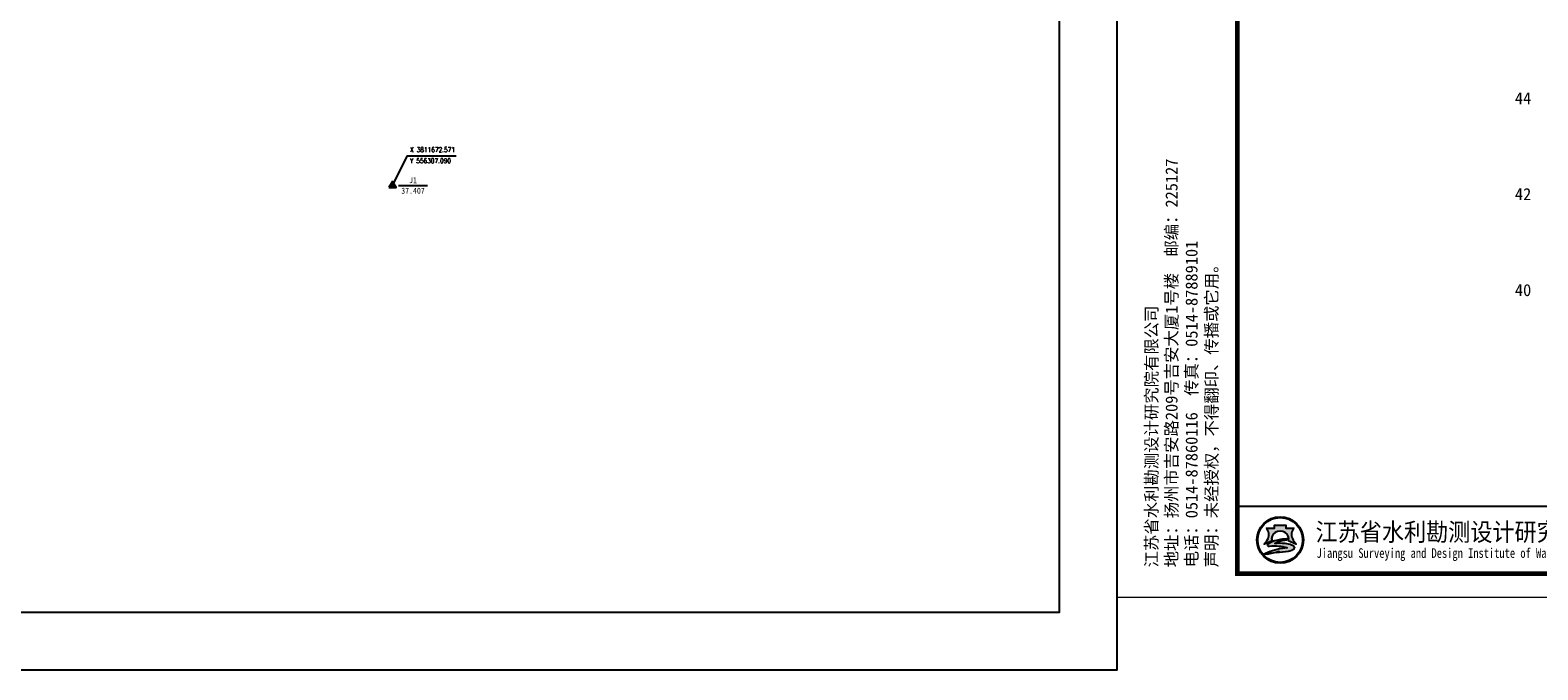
# Model space of a CAD drawing. Extents: x 555481 to 559434, y 3811529 to 3812446.
# Tile 24 of 37: x 556232 to 556546, y 3811572 to 3811705. Entities that reach past the tile are written whole.
import ezdxf
from ezdxf.enums import TextEntityAlignment as Align

# ---------------------------------------------------------------- set-up
doc = ezdxf.new("R2010")
doc.units = 0
doc.header["$LTSCALE"] = 0.5
doc.header["$PDSIZE"] = 0.2
doc.layers.get('0').update_dxf_attribs({"linetype": 'CONTINUOUS'})
doc.layers.add('BGC', color=7, linetype='CONTINUOUS')
doc.layers.add('KZD', color=1, linetype='CONTINUOUS')
doc.styles.add('HT', font='simhei.ttf')
doc.styles.add('HZ', font='rs.shx', dxfattribs={"width": 0.8, "bigfont": 'hztxt.shx'})
doc.styles.add('宋体', font='txt')
doc.styles.add('正等线体', font='simhei.ttf')

# ---------------------------------------------------------------- blocks, each defined once
blk = doc.blocks.new('*U1')
at = {"linetype": 'Continuous'}
for points in [[(-0.15, -1.387778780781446e-17), (-0.138581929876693, -0.05740251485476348), (-0.138581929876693, 0.05740251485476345)], [(-0.138581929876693, 0.05740251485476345), (-0.1060660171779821, -0.1060660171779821), (-0.1060660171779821, 0.1060660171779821)], [(-0.1060660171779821, -0.1060660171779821), (-0.138581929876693, 0.05740251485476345), (-0.138581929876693, -0.05740251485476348)], [(-0.1060660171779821, 0.1060660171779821), (-0.05740251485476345, -0.138581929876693), (-0.05740251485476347, 0.138581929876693)], [(-0.05740251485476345, -0.138581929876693), (-0.1060660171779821, 0.1060660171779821), (-0.1060660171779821, -0.1060660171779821)], [(-0.05740251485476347, 0.138581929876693), (1.387778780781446e-17, -0.15), (-6.938893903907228e-18, 0.15)], [(1.387778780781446e-17, -0.15), (-0.05740251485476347, 0.138581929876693), (-0.05740251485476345, -0.138581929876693)], [(-6.938893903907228e-18, 0.15), (0.05740251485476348, -0.138581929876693), (0.05740251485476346, 0.138581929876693)], [(0.05740251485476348, -0.138581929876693), (-6.938893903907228e-18, 0.15), (1.387778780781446e-17, -0.15)], [(0.05740251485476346, 0.138581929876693), (0.1060660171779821, -0.1060660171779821), (0.1060660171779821, 0.1060660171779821)], [(0.1060660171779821, -0.1060660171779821), (0.05740251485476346, 0.138581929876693), (0.05740251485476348, -0.138581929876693)], [(0.1060660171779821, 0.1060660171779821), (0.138581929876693, -0.05740251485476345), (0.138581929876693, 0.05740251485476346)], [(0.138581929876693, -0.05740251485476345), (0.1060660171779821, 0.1060660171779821), (0.1060660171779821, -0.1060660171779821)], [(0.15, 0), (0.138581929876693, 0.05740251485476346), (0.138581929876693, -0.05740251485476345)]]:
    blk.add_solid(points, dxfattribs=at)
blk = doc.blocks.new('gc168')
blk.add_lwpolyline([(-1.502406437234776, -0.8640894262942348), (1.497593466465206, -0.8633292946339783), (-0.003064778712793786, 1.734366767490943)], close=True)
for radius in [0.8614123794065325, 0.15]:
    blk.add_circle((0, 0), radius)
blk.add_point((0, 0))
at = {"linetype": 'Continuous'}
blk.add_blockref('*U1', (0, 0), dxfattribs=at)
blk = doc.blocks.new('tk')
h = blk.add_hatch(color=152)
h.dxf.hatch_style = 1
h.paths.add_polyline_path([(290.8865389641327, 120, 1), (387.6634519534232, 120, 1)])
h.paths.add_polyline_path([(386.0348109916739, 120, -1), (292.5151799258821, 120, -1)], flags=16)
edge = h.paths.add_edge_path(flags=0)
edge.add_arc((383.4861352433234, 131.3700107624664), 20.66422200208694, 138.9741968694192, 204.118088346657)
edge.add_arc((398.8514558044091, 138.2490731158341), 37.49914329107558, 204.118088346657, 225.6558786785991)
edge.add_arc((379.305429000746, 141.7747440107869), 31.06664526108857, 249.8534188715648, 257.6122722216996, ccw=False)
edge.add_arc((409.9478656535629, 225.298667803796), 120.0340818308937, 243.3504805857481, 249.8534188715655, ccw=False)
edge.add_ellipse((339.274995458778, 122.9239219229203), major_axis=(-17.73815560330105, 0), ratio=0.8776980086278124, start_angle=161.6252618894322, end_angle=172.653862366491)
edge.add_arc((369.4667124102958, -17.23120387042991), 138.7377217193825, 95.21036804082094, 98.84274785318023)
edge.add_arc((358.8031159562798, 51.31313628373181), 69.36886086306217, 98.8427478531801, 111.79656805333)
edge.add_arc((339.8455917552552, 98.7185629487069), 18.31337926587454, 111.7965680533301, 130.9174013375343)
edge.add_arc((338.4297213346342, -4.193509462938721), 117.2289597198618, 84.52854590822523, 95.17746754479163, ccw=False)
edge.add_arc((344.298045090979, 57.07128380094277), 55.68375586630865, 70.37003522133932, 84.52854590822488, ccw=False)
edge.add_arc((358.0941884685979, 95.75133062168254), 14.61698591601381, 43.317709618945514, 70.37003522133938, ccw=False)
edge.add_arc((366.7269695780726, 103.8914913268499), 2.751610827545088, -48.48590183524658, 43.317709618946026, ccw=False)
edge.add_arc((357.6080719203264, 114.193421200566), 16.50966496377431, 287.6119267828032, 311.51409816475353, ccw=False)
edge.add_arc((348.7653895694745, 142.0489681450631), 45.73507388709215, 279.6944367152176, 287.6119267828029, ccw=False)
edge.add_arc((308.1630978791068, 379.7211086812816), 286.8503833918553, 274.617760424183, 279.69443671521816, ccw=False)
edge.add_line((331.2568198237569, 93.80185004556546), (337.3627937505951, 95.68770002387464))
edge.add_arc((525.6004769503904, -881.2407086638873), 994.8982566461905, 100.9062728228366, 102.3983437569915)
edge.add_line((311.9887629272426, 90.45501362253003), (320.0239690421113, 93.71353126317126))
edge.add_arc((947.1745628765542, -2284.932874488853), 2459.934265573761, 104.770390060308, 105.1579066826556)
edge.add_arc((362.1854840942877, -20.80308576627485), 124.6590188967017, 98.79521578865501, 117.8496747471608, ccw=False)
edge.add_arc((375.8583429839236, -109.1731876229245), 214.0806156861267, 95.91294384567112, 98.79521578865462, ccw=False)
edge.add_arc((334.7617160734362, 56.46726101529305), 50.99041171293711, 68.07113774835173, 88.46268833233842)
edge.add_arc((328.1845295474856, -188.6063964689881), 296.1523112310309, 88.46268833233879, 92.13625120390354)
edge.add_arc((316.5080526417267, 124.4199033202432), 17.09169026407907, 263.0506384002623, 272.1362512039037, ccw=False)
edge.add_arc((314.6765567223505, 109.3937889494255), 1.95436915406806, 139.2900683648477, 263.0506384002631, ccw=False)
edge.add_arc((322.5213164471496, 102.6438649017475), 12.30336571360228, 116.84910390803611, 139.2900683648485, ccw=False)
edge.add_arc((351.2653419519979, 45.86133903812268), 75.94670193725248, 98.52267105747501, 116.8491039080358, ccw=False)
edge.add_arc((355.198639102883, 19.61408152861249), 102.4870363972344, 88.99992912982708, 98.52267105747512, ccw=False)
edge.add_ellipse((339.274995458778, 122.9239219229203), major_axis=(-17.73815560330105, 0), ratio=0.8776980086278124, start_angle=176.912986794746, end_angle=378.3747381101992)
edge.add_arc((268.6021252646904, 225.2986677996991), 120.034081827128, 290.14658113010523, 296.6495194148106, ccw=False)
edge.add_arc((299.2445619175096, 141.7747440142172), 31.06664526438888, 282.38772777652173, 290.14658113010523, ccw=False)
edge.add_arc((279.6985351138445, 138.249073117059), 37.49914329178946, 314.3441213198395, 335.8819116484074)
edge.add_arc((295.063855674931, 131.3700107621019), 20.66422200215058, 335.8819116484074, 401.0258031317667)
edge.add_line((310.6532350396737, 144.9339822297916), (327.6242677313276, 144.9339822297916))
edge.add_line((327.6242677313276, 144.9339822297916), (327.6242677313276, 150.8006279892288))
edge.add_line((327.6242677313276, 150.8006279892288), (350.9257231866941, 150.8006279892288))
edge.add_line((350.9257231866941, 150.8006279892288), (350.9257231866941, 144.9339822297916))
edge.add_line((350.9257231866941, 144.9339822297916), (367.8967558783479, 144.9339822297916))
h = blk.add_hatch(color=152)
h.dxf.hatch_style = 1
edge = h.paths.add_edge_path()
edge.add_arc((358.0941884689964, 95.75133062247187), 14.61698591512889, 43.31770961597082, 70.37003522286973)
edge.add_arc((344.298045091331, 57.07128379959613), 55.68375586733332, 70.37003522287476, 84.52854590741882)
edge.add_arc((338.4297213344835, -4.193509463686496), 117.2289597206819, 84.5285459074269, 95.17746754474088)
edge.add_arc((339.8455917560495, 98.71856294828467), 18.31337926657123, 111.7965680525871, 130.9174013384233, ccw=False)
edge.add_arc((358.8031159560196, 51.31313628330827), 69.36886086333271, 98.84274785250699, 111.79656805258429, ccw=False)
edge.add_arc((369.4667124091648, -17.23120386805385), 138.73772171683, 95.21036804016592, 98.84274785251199, ccw=False)
edge.add_ellipse((339.274995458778, 122.9239219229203), major_axis=(-17.73815560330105, 0), ratio=0.8776980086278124, start_angle=172.6538623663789, end_angle=176.9129867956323)
edge.add_arc((355.1986391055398, 19.6140815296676), 102.4870363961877, 88.99992913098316, 98.52267106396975)
edge.add_arc((351.2653419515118, 45.8613390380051), 75.94670193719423, 98.5226710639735, 116.8491039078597)
edge.add_arc((322.5213164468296, 102.6438649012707), 12.30336571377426, 116.8491039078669, 139.2900683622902)
edge.add_arc((314.6765567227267, 109.3937889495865), 1.954369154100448, 139.2900683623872, 263.050638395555)
edge.add_arc((316.5080526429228, 124.419903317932), 17.0916902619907, 263.0506383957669, 272.136251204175)
edge.add_arc((328.1845295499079, -188.6063964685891), 296.1523112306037, 88.46268833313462, 92.13625120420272, ccw=False)
edge.add_arc((334.7617160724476, 56.46726101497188), 50.99041171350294, 68.07113774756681, 88.46268833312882, ccw=False)
edge.add_arc((375.858342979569, -109.1731876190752), 214.080615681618, 95.91294384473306, 98.79521578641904)
edge.add_arc((362.1854840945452, -20.80308576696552), 124.6590188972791, 98.79521578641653, 117.8496747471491)
edge.add_arc((947.1745628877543, -2284.932874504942), 2459.934265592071, 104.7703900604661, 105.15790668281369, ccw=False)
edge.add_line((320.0239690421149, 93.71353126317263), (311.9887629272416, 90.4550136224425))
edge.add_arc((525.6004769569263, -881.2407086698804), 994.8982566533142, 100.90627282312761, 102.39834375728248, ccw=False)
edge.add_line((337.3627937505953, 95.68770002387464), (331.2568198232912, 93.8018500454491))
edge.add_arc((308.1630978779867, 379.7211086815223), 286.8503833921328, 274.6177604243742, 279.6944367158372)
edge.add_arc((348.7653895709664, 142.0489681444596), 45.73507388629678, 279.694436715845, 287.6119267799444)
edge.add_arc((357.6080719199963, 114.1934212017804), 16.50966496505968, 287.6119267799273, 311.5140981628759)
edge.add_arc((366.7269695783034, 103.8914913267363), 2.751610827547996, 311.5140981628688, 403.3177096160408)
edge = h.paths.add_edge_path()
edge.add_arc((383.4861352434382, 131.3700107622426), 20.66422200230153, 138.9741968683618, 204.1180883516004, ccw=False)
edge.add_line((367.8967558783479, 144.9339822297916), (350.9257231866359, 144.9339822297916))
edge.add_line((350.9257231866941, 144.9339822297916), (350.9257231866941, 150.8006279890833))
edge.add_line((350.9257231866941, 150.8006279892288), (327.624267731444, 150.8006279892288))
edge.add_line((327.6242677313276, 150.8006279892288), (327.6242677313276, 144.9339822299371))
edge.add_line((327.6242677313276, 144.9339822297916), (310.6532350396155, 144.9339822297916))
edge.add_arc((295.0638556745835, 131.3700107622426), 20.66422200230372, -24.118088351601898, 41.0258031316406, ccw=False)
edge.add_arc((279.6985351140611, 138.2490731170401), 37.49914329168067, 314.34412131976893, 335.8819116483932, ccw=False)
edge.add_arc((299.2445619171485, 141.7747440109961), 31.06664526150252, 282.3877277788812, 290.1465811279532)
edge.add_arc((268.6021252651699, 225.298667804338), 120.0340818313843, 290.1465811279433, 296.6495194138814)
edge.add_ellipse((339.274995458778, 122.9239219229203), major_axis=(-17.73815560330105, 0), ratio=0.8776980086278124, start_angle=176.9129867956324, end_angle=378.37473811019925, ccw=False)
edge.add_ellipse((339.274995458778, 122.9239219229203), major_axis=(-17.73815560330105, 0), ratio=0.8776980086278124, start_angle=172.653862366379, end_angle=176.9129867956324, ccw=False)
edge.add_ellipse((339.274995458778, 122.9239219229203), major_axis=(-17.73815560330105, 0), ratio=0.8776980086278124, start_angle=161.6252618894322, end_angle=172.653862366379, ccw=False)
edge.add_arc((409.9478656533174, 225.298667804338), 120.0340818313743, 243.3504805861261, 249.853418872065)
edge.add_arc((379.3054290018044, 141.7747440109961), 31.06664526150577, 249.8534188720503, 257.61227222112)
edge.add_arc((398.8514558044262, 138.2490731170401), 37.49914329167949, 204.1180883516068, 225.6558786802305, ccw=False)
at = {"lineweight": 0}
for p, q in [((0, 0), (0, 2970)), ((4200, 0), (0, 0))]:
    blk.add_line(p, q, dxfattribs=at)
at = {"lineweight": 0, "const_width": 10}
blk.add_lwpolyline([(250, 2920), (4150, 2920), (4150, 50), (250, 50)], close=True, dxfattribs=at)
at = {"lineweight": 0, "const_width": 4}
blk.add_lwpolyline([(4150, 190), (250, 190)], dxfattribs=at)
at = {"color": 152}
for points in [[(322.4412181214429, 118.0161767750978, -0.02838203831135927), (309.9446309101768, 112.6089254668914, -0.03386732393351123), (305.909169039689, 111.4313846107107, 0.09425397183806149), (313.9241989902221, 122.9262248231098, 0.2921547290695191), (310.6532350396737, 144.9339822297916), (327.6242677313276, 144.9339822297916), (327.6242677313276, 150.8006279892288), (350.9257231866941, 150.8006279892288), (350.9257231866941, 144.9339822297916), (367.8967558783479, 144.9339822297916, 0.29215472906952), (364.6257919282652, 122.9262248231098, 0.09425397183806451), (372.6408218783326, 111.4313846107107, -0.03386732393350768), (368.6053600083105, 112.6089254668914, -0.02838203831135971), (356.1087727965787, 118.0161767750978)], [(356.9874112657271, 122.0855064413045, 0.04157472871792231), (340.0099846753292, 120.9693843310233, 0.08013502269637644), (316.9645955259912, 113.6209164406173, 0.09823132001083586), (313.1951032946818, 110.6684867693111, 0.599439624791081), (314.4400935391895, 107.4537776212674, 0.03966424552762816), (317.145162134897, 107.3400916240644, -0.01603031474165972), (336.1296833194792, 107.4393195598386, -0.08921046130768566), (353.8043466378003, 103.768427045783, 0.01257694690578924), (343.1247064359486, 102.3900867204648, 0.08333285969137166), (303.9506013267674, 89.41746323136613, -0.001690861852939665), (320.0239690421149, 93.71353126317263), (311.9887629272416, 90.4550136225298, -0.006510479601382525), (337.3627937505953, 95.68770002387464), (331.2568198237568, 93.80185004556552, 0.02215480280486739), (356.4668864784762, 96.96699914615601, 0.03456031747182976), (362.6033732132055, 98.45760211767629, 0.1046726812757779), (368.5507491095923, 101.8311053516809, 0.4234638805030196), (368.7289335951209, 105.7792154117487, 0.1185893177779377), (363.0046801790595, 109.5188049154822, 0.06185687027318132), (349.6074808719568, 112.5013348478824, 0.04649815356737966), (327.8508714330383, 112.5571519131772, -0.08362449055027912), (333.0456102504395, 115.7226833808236, -0.05658197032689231), (348.1395195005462, 119.8574764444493, -0.01585057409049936), (356.8675527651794, 120.9332510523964)]]:
    blk.add_lwpolyline(points, format="xyb", dxfattribs=at)
for radius in [48.38845649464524, 46.75981553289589]:
    blk.add_circle((339.274995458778, 120), radius, dxfattribs=at)
blk.add_arc((358.8031159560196, 51.31313628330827), 69.36886086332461, 98.84274785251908, 111.7965680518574, dxfattribs=at)
for start_param, end_param in [(2.820892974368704, 6.603884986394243), (3.013378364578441, 3.087714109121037)]:
    blk.add_ellipse((339.274995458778, 122.9239219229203), major_axis=(-17.73815560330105, 0), ratio=0.8776980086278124, start_param=start_param, end_param=end_param, dxfattribs=at)
at = {"style": '宋体'}
for s, height, width, p in [('江苏省水利勘测设计研究院有限公司', 37.5, 0.9, (781.273192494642, 137.5084589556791)), ('Jiangsu Surveying and Design Institute of Water Resources Co., Ltd.', 20, 0.8, (779.551912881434, 90.13403798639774))]:
    blk.add_text(s, height=height, dxfattribs=dict(at, width=width)).set_placement(p, align=Align.MIDDLE)
at = {"insert": (58.78845214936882, 62.98893505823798), "char_height": 25, "attachment_point": 1, "rotation": 90, "style": '宋体'}
blk.add_mtext('江苏省水利勘测设计研究院有限公司\\P地址：扬州市吉安路209号吉安大厦1号楼  邮编：225127\\P电话：0514-87860116  传真：0514-87889101\\P声明：未经授权，不得翻印、传播或它用。', dxfattribs=at)
blk = doc.blocks.new('tk1')
at = {"color": 0}
blk.add_blockref('tk', (0, 0), dxfattribs=at)

msp = doc.modelspace()

# ---------------------------------------------------------------- linework, layer by layer
at = {"linetype": 'Continuous'}
for points in [[(555901.1259890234, 3811571.610287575), (556458.0047966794, 3811571.610287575), (556458.0047966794, 3812135.211087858), (555901.1259890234, 3812135.211087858)], [(555913.1259890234, 3811583.610287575), (556446.0047966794, 3811583.610287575), (556446.0047966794, 3812123.211087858), (555913.1259890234, 3812123.211087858)]]:
    msp.add_lwpolyline(points, close=True, dxfattribs=at)
at = {"linetype": 'Continuous', "flags": 128}
msp.add_lwpolyline([(556307.09, 3811672.571), (556310.2169115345, 3811678.729307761), (556320.3216734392, 3811678.729307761)], dxfattribs=at)
at = {"layer": 'KZD', "linetype": 'Continuous'}
msp.add_line((556308.34, 3811672.571, 37.345), (556314.34, 3811672.571, 37.345), dxfattribs=at)

# ---------------------------------------------------------------- block references
at = {"linetype": 'Continuous', "xscale": 0.1, "yscale": 0.1, "zscale": 0.1}
msp.add_blockref('tk1', (556458.0047966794, 3811586.682706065), dxfattribs=at)
at = {"layer": 'KZD', "linetype": 'Continuous', "xscale": 0.5, "yscale": 0.5}
msp.add_blockref('gc168', (556307.09, 3811672.571, 37.407), dxfattribs=at)

# ---------------------------------------------------------------- texts
at = {"linetype": 'Continuous', "style": 'HZ', "width": 0.8}
msp.add_text('X 3811672.571', height=1, dxfattribs=at).set_placement((556310.7169115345, 3811679.229307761), align=Align.BOTTOM_LEFT)
msp.add_text('Y 556307.090', height=1, dxfattribs=at).set_placement((556310.7169115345, 3811678.229307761), align=Align.TOP_LEFT)
at = {"layer": 'BGC', "linetype": 'Continuous', "style": 'HT'}
for s, p in [('44', (556540.819222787, 3811690.773736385)), ('42', (556540.819222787, 3811670.773736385)), ('40', (556540.819222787, 3811650.773736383))]:
    msp.add_text(s, height=2.5, dxfattribs=at).set_placement(p, align=Align.MIDDLE_LEFT)
at = {"layer": 'KZD', "linetype": 'Continuous', "style": '正等线体', "width": 0.8}
for s, p in [('J1', (556311.34, 3811673.671000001, 37.345)), ('37.407', (556311.34, 3811671.471, 37.345))]:
    msp.add_text(s, height=1.25, dxfattribs=at).set_placement(p, align=Align.MIDDLE)

doc.saveas('drawing.dxf')
